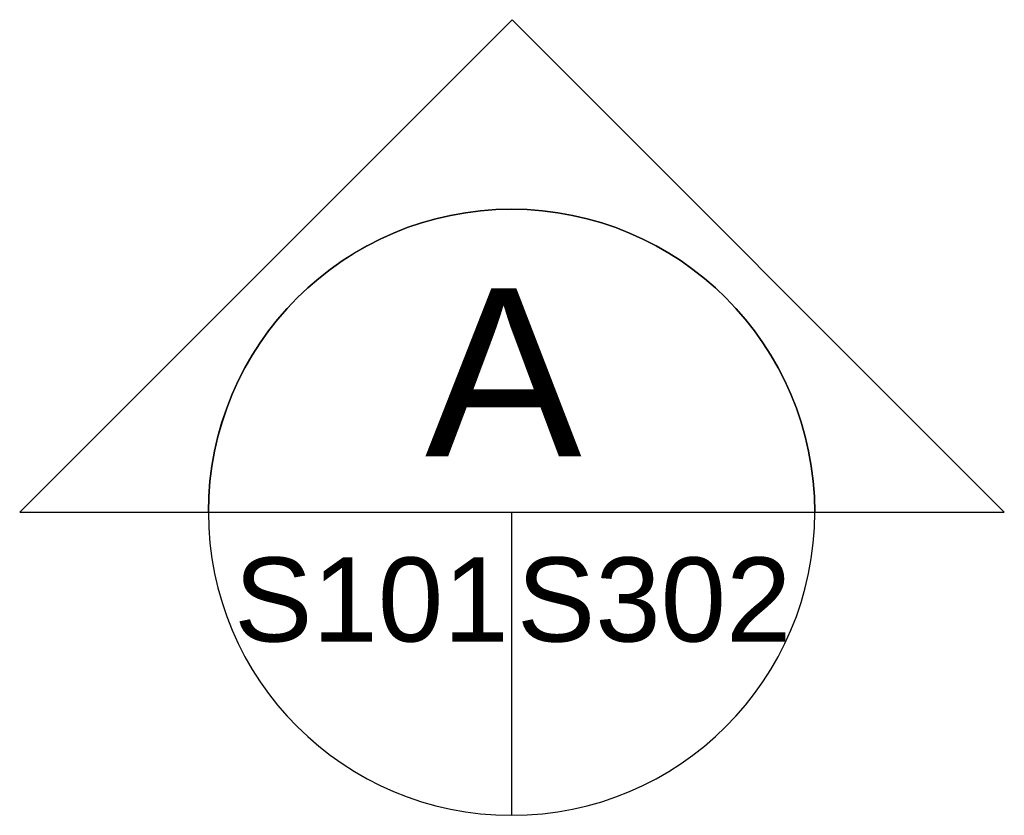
# Paper-space layout 'Layout1' of a CAD drawing. Header units: inches. Extents: x 6.2 to 88.8, y 1.6 to 61.
# Tile 3 of 3: x 88.7868 to 88.8219, y 61.0094 to 61.0377. Entities that reach past the tile are written whole.
import ezdxf
from ezdxf.enums import TextEntityAlignment as Align

# ---------------------------------------------------------------- set-up
doc = ezdxf.new("R2010")
doc.units = ezdxf.units.IN
doc.header["$MEASUREMENT"] = 0
doc.layers.add('G-ANNO-TEXT', color=250, linetype='Continuous', lineweight=30)
doc.styles.add("1 16 1'-0", font='arial.ttf', dxfattribs={"height": 24})
doc.styles.add("1 8 1'-0", font='arial.ttf', dxfattribs={"height": 12})

psp = doc.layouts.get("Layout1")

# ---------------------------------------------------------------- linework, layer by layer
at = {"layer": 'G-ANNO-TEXT'}
for p, q in [((88.793513, 61.020167, 7.03937), (88.815128, 61.020167, 7.03937)), ((88.804321, 61.020167, 7.03937), (88.804321, 61.00936, 7.03937))]:
    psp.add_line(p, q, dxfattribs=at)
at = {"layer": 'G-ANNO-TEXT', "elevation": 7.03937, "flags": 128}
psp.add_lwpolyline([(88.815128, 61.020167), (88.821885, 61.020167), (88.804337, 61.037732), (88.786788, 61.020167), (88.793513, 61.020167, -1), (88.815128, 61.020167)], format="xyb", dxfattribs=at)
at = {"layer": 'G-ANNO-TEXT', "extrusion": (0, 0, -1)}
psp.add_circle((-88.804321, 61.020167, -7.03937), 0.010807, dxfattribs=at)

# ---------------------------------------------------------------- texts
at = {"layer": 'G-ANNO-TEXT', "color": 7, "linetype": 'Continuous', "lineweight": 0}
for s, height, style, p in [('A', 0.006, "1 16 1'-0", (88.801233, 61.028158, 7.03937)), ('S101', 0.003, "1 8 1'-0", (88.794431, 61.018556, 7.03937)), ('S302', 0.003, "1 8 1'-0", (88.80451, 61.018556, 7.03937))]:
    psp.add_text(s, height=height, dxfattribs=dict(at, style=style)).set_placement(p, align=Align.TOP_LEFT)

doc.saveas('drawing.dxf')
